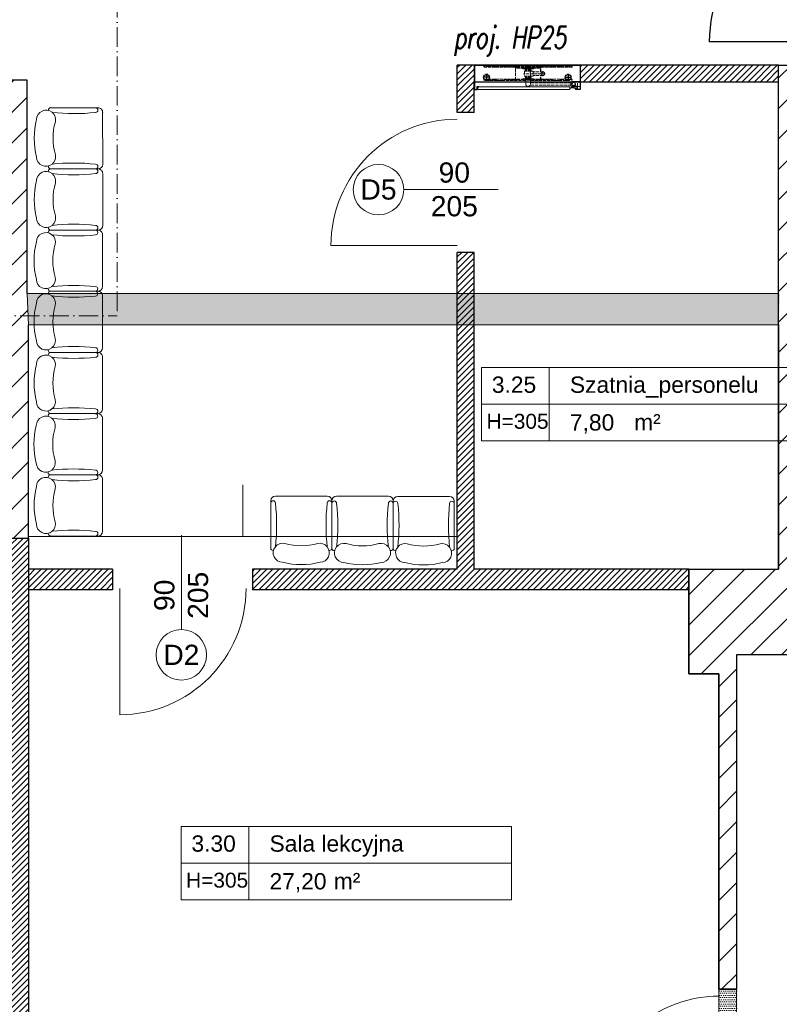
# Model space of a CAD drawing. Header units: millimetres. Extents: x 26866 to 1024070, y -428191 to 408885.
# Tile 38 of 248: x 202485 to 208075, y 248209 to 255453. Entities that reach past the tile are written whole.
import ezdxf

# ---------------------------------------------------------------- set-up
doc = ezdxf.new("R2010")
doc.units = ezdxf.units.MM
doc.header["$LTSCALE"] = 2
doc.linetypes.add('ACAD_ISO02W100', pattern=[15, 12, -3])
doc.linetypes.add('ACAD_ISO10W100', pattern=[18, 12, -3, 0, -3])
for name, color, linetype, lineweight in [('0_OPIS', 7, 'Continuous', 13), ('3DPLAN_A_DRZWI', 173, 'Continuous', 5), ('3DPLAN_A_TABELKA POMIESZCZEŃ', 7, 'Continuous', 0), ('A_6_STOLARKA_DRZWI', 6, 'Continuous', 0), ('A_STOL_OPIS', 55, 'Continuous', 5), ('A_TXT', 7, 'Continuous', 0), ('A_TXT_STOLARKA', 131, 'Continuous', 0), ('A_WYBURZENIA', 6, 'Continuous', 0), ('A_ZESTAWIENIE STOLARKI', 3, 'Continuous', 15), ('AW_CERAMIKA', 6, 'Continuous', 9), ('AW_WYM_WEW', 9, 'Continuous', 0), ('hydrant', 211, 'Continuous', 5), ('podcięcie', 211, 'Continuous', 20)]:
    doc.layers.add(name, color=color, linetype=linetype, lineweight=lineweight)
for name, color, linetype in [('3DPLAN_A_KRESKOWANIE 1', 253, 'Continuous'), ('3DPLAN_A_OPIS', 8, 'Continuous'), ('3DPLAN_A_POMIESZCZENIE NUMER', 100, 'Continuous'), ('3DPLAN_K_NOŚNA', 7, 'Continuous'), ('A_POMIESZCZENIE OPIS', 100, 'Continuous'), ('DEFAULT', 7, 'Continuous')]:
    doc.layers.add(name, color=color, linetype=linetype)
doc.styles.add('ARIAL', font='arial.ttf')
doc.styles.add('J-ROMANS', font='ROMANS.SHX', dxfattribs={"width": 0.7, "oblique": 10})
doc.styles.add('TABEL1', font='txt')
pattern_1 = [(0, (10794.5573, -19643.2417), (0.79375, 1.5875), [0, -1.5875])]
pattern_2 = [(45, (-708.4828, 5623.021), (-2.24506403, 2.24506403), [])]
pattern_3 = [(45, (29206.918, -39107.05), (-11.22532, 11.22532), [])]

# ---------------------------------------------------------------- blocks, each defined once
blk = doc.blocks.new('sillon 1')
for p, q in [((-0.331, -0.689), (-0.33, -0.178)), ((-0.305, -0.152), (-0.305, -0.152)), ((0.305, -0.152), (0.305, -0.152)), ((0.33, -0.178), (0.33, -0.689)), ((0.279, -0.739), (-0.28, -0.74))]:
    blk.add_line(p, q)
for centre, radius, start, end in [((0, -0.825), 0.825, 75.7655, 104.2656), ((-0.2, -0.128), 0.103, 91.5852, 282.6959), ((0.2, -0.128), 0.103, 257.3352, 88.4459), ((-0.305, -0.178), 0.0254, 90.0156, 180.0156), ((-2.455, -0.425), 2.188, 353.7526, 6.1565), ((0, -0.838), 0.635, 73.7554, 106.2758), ((2.454, -0.429), 2.188, 173.7526, 186.1565), ((0.305, -0.178), 0.0254, 0.0156, 90.0156), ((-0.305, -0.663), 0.0254, 180.0156, 0.0156), ((-0.28, -0.689), 0.0508, 180.0156, 270.0156), ((0.304, -0.663), 0.0254, 180.0156, 0.0156), ((0.279, -0.689), 0.0508, 270.0156, 0.0156)]:
    blk.add_arc(centre, radius, start, end)
blk = doc.blocks.new('hydrant')
at = {"color": 1, "linetype": 'ACAD_ISO02W100'}
for p, q in [((112.9, 580.5), (112.8, 580.5)), ((129.5, 586), (121.8, 578.2)), ((130.1, 584.7), (122.3, 577)), ((431.5, 586), (129.5, 586)), ((141, 584.7), (130.1, 584.7)), ((141, 584.7), (148.8, 577)), ((141.5, 586), (149.3, 578.2)), ((197.5, 586), (189.8, 578.2)), ((198.1, 584.7), (190.3, 577)), ((249.5, 584.7), (198.1, 584.7)), ((249.5, 584.7), (257.3, 577)), ((250, 586), (257.8, 578.2)), ((339, 586), (330, 578.2)), ((339, 584.3), (330.5, 577)), ((340, 582), (338.5, 582)), ((338.5, 482), (338.5, 582)), ((348, 578.2), (339, 586)), ((347.6, 577), (339, 584.3)), ((340, 482), (340, 582)), ((431.5, 586), (733.5, 586)), ((515, 578.2), (524, 586)), ((515.5, 577), (524, 584.3)), ((523, 541.2), (523, 582)), ((524.5, 582), (523, 582)), ((524, 586), (533, 578.2)), ((524, 584.3), (532.6, 577)), ((524.5, 541.2), (524.5, 582)), ((613, 586), (605.3, 578.2)), ((613.6, 584.7), (605.8, 577)), ((613.6, 584.7), (665, 584.7)), ((665, 584.7), (672.8, 577)), ((665.5, 586), (673.3, 578.2)), ((721.5, 586), (713.8, 578.2)), ((722.1, 584.7), (714.3, 577)), ((722.1, 584.7), (733, 584.7)), ((733, 584.7), (740.8, 577)), ((733.5, 586), (741.3, 578.2)), ((750.2, 580.5), (750.2, 580.5)), ((121.8, 578.2), (110, 578.2)), ((338.5, 577), (110, 577)), ((189.8, 578.2), (149.3, 578.2)), ((330, 578.2), (257.8, 578.2)), ((431.5, 577), (340, 577)), ((523, 571), (340, 571)), ((523, 569.5), (340, 569.5)), ((431.5, 578.2), (348, 578.2)), ((471, 569.5), (392, 569.5)), ((392, 565), (392, 569.5)), ((471, 565), (392, 565)), ((557.9, 528.2), (398.8, 528.2)), ((406, 545.2), (406, 511.2)), ((408.5, 546.7), (407.5, 546.7)), ((408.5, 509.7), (407.5, 509.7)), ((454.5, 509.7), (407.5, 509.7)), ((408, 565), (409, 561)), ((454.5, 546.7), (408, 546.7)), ((409, 577), (409, 578.2)), ((454, 561), (409, 561)), ((410, 554.2), (410.5, 554.7)), ((453, 554.2), (410, 554.2)), ((410, 548.2), (410, 554.2)), ((410, 508.2), (410, 502.2)), ((452.5, 571.5), (410.5, 571.5)), ((452.5, 554.7), (410.5, 554.7)), ((414.5, 554.7), (414.5, 561)), ((431.5, 578.2), (515, 578.2)), ((431.5, 577), (523, 577)), ((448.5, 554.7), (448.5, 561)), ((453, 554.2), (452.5, 554.7)), ((453, 548.2), (453, 554.2)), ((453, 508.2), (453, 502.2)), ((454, 577), (454, 578.2)), ((455, 565), (454, 561)), ((454.5, 546.7), (455.5, 546.7)), ((454.5, 509.7), (455.5, 509.7)), ((455, 546.7), (467.5, 546.7)), ((455.5, 509.7), (467.5, 509.7)), ((469, 545.2), (469, 511.2)), ((540.8, 541.2), (469, 541.2)), ((540.8, 515.2), (469, 515.2)), ((471, 565), (471, 569.5)), ((523, 482), (523, 515.2)), ((524.5, 577), (753, 577)), ((524.5, 482), (524.5, 515.2)), ((533, 578.2), (605.3, 578.2)), ((540.8, 546.4), (540.8, 510)), ((673.3, 578.2), (713.8, 578.2)), ((741.3, 578.2), (753, 578.2)), ((338.5, 487), (110, 487)), ((121.8, 485.7), (110, 485.7)), ((112.9, 483.5), (112.8, 483.5)), ((129.5, 478), (121.8, 485.7)), ((130.1, 479.2), (122.3, 487)), ((414, 478), (129.5, 478)), ((141, 479.2), (130.1, 479.2)), ((141, 479.2), (148.8, 487)), ((141.5, 478), (149.3, 485.7)), ((189.8, 485.7), (149.3, 485.7)), ((197.5, 478), (189.8, 485.7)), ((198.1, 479.2), (190.3, 487)), ((249.5, 479.2), (198.1, 479.2)), ((249.5, 479.2), (257.3, 487)), ((250, 478), (257.8, 485.7)), ((330, 485.7), (257.8, 485.7)), ((339, 478), (330, 485.7)), ((339, 479.6), (330.5, 487)), ((340, 482), (338.5, 482)), ((347.6, 487), (339, 479.6)), ((348, 485.7), (339, 478)), ((431.5, 487), (340, 487)), ((431.5, 485.7), (348, 485.7)), ((392, 491.5), (392, 487)), ((471, 491.5), (392, 491.5)), ((471, 487), (392, 487)), ((408, 491.5), (409, 495.5)), ((454, 495.5), (409, 495.5)), ((453, 502.2), (410, 502.2)), ((410, 502.2), (410.5, 501.7)), ((452.5, 501.7), (410.5, 501.7)), ((452.5, 485), (410.5, 485)), ((450.5, 485), (412.5, 485)), ((412.5, 483), (412.5, 485)), ((414, 452.5), (414, 481.5)), ((449, 481.5), (414, 481.5)), ((414.5, 498.3), (414.5, 501.7)), ((448.5, 498.3), (414.5, 498.3)), ((414.5, 495.5), (414.5, 496)), ((448.5, 496), (414.5, 496)), ((416.2, 496), (416.2, 498.3)), ((431.5, 487), (523, 487)), ((431.5, 485.7), (515, 485.7)), ((746.5, 443.5), (446.5, 443.5)), ((446.8, 496), (446.8, 498.3)), ((448.5, 498.3), (448.5, 501.7)), ((448.5, 495.5), (448.5, 496)), ((449, 452.5), (449, 481.5)), ((449, 478), (733.5, 478)), ((746.5, 461.5), (449, 461.5)), ((450.5, 483), (450.5, 485)), ((453, 502.2), (452.5, 501.7)), ((455, 491.5), (454, 495.5)), ((471, 491.5), (471, 487)), ((515, 485.7), (524, 478)), ((515.5, 487), (524, 479.6)), ((524.5, 482), (523, 482)), ((524, 479.6), (532.6, 487)), ((524, 478), (533, 485.7)), ((524.5, 487), (753, 487)), ((533, 485.7), (605.3, 485.7)), ((613, 478), (605.3, 485.7)), ((613.6, 479.2), (605.8, 487)), ((613.6, 479.2), (665, 479.2)), ((665, 479.2), (672.8, 487)), ((665.5, 478), (673.3, 485.7)), ((673.3, 485.7), (713.8, 485.7)), ((721.5, 478), (713.8, 485.7)), ((722.1, 479.2), (714.3, 487)), ((722.1, 479.2), (733, 479.2)), ((733, 479.2), (740.8, 487)), ((733.5, 478), (741.3, 485.7)), ((741.3, 485.7), (753, 485.7)), ((752.9, 471.5), (746.5, 466.2)), ((746.5, 438.7), (746.5, 466.2)), ((752.9, 433.5), (746.5, 438.7)), ((750.2, 483.5), (750.2, 483.5)), ((752.9, 471.5), (794.5, 471.5)), ((794.5, 471.5), (814.5, 471.5)), ((794.5, 433.5), (794.5, 471.5)), ((814.5, 433.5), (814.5, 471.5)), ((752.9, 433.5), (794.5, 433.5)), ((794.5, 433.5), (780, 433.5)), ((794.5, 433.5), (814.5, 433.5))]:
    blk.add_line(p, q, dxfattribs=at)
for p, q in [((60.9, 411.5), (60.9, 431.5)), ((738.9, 431.5), (60.9, 431.5)), ((738.9, 411.5), (60.9, 411.5)), ((738.9, 431.5), (738.9, 411.5)), ((741.3, 421.8), (738.9, 415.6)), ((742.7, 421.3), (738.9, 411.5)), ((771.7, 426), (747.4, 426)), ((771.7, 424.5), (747.4, 424.5)), ((775.4, 422.8), (780.5, 416.1)), ((776.6, 423.7), (781.7, 417)), ((789.4, 423.3), (790.9, 423.3)), ((789.4, 416.5), (789.4, 423.3)), ((790.9, 416.5), (790.9, 423.3))]:
    blk.add_line(p, q)
for centre, radius in [((540.8, 528.2), 13), ((766.5, 452.5), 14.9), ((766.5, 452.5), 10.8)]:
    blk.add_circle(centre, radius, dxfattribs=at)
for centre, radius, start, end in [((110, 580.5), 3.5, 12.24669, 270), ((110, 580.5), 2.25, 12.35533, 270), ((112.8, 581.1), 0.612, 192.35533, 270), ((112.9, 581.1), 0.612, 270, 12.24669), ((753, 580.5), 3.5, 270, 167.75331), ((750.2, 581.1), 0.612, 167.75331, 270), ((750.2, 581.1), 0.612, 270, 347.64467), ((753, 580.5), 2.25, 270, 167.64467), ((407.5, 545.2), 1.5, 90, 180), ((407.5, 511.2), 1.5, 180, 270), ((408.5, 548.2), 1.5, 270, 0), ((408.5, 508.2), 1.5, 0, 90), ((410.5, 570), 1.5, 90, 138.18969), ((469.4, 528.2), 23.1, 126.89221, 233.10779), ((452.5, 570), 1.5, 41.81031, 90), ((454.5, 548.2), 1.5, 180, 270), ((454.5, 508.2), 1.5, 90, 180), ((467.5, 545.2), 1.5, 0, 90), ((467.5, 511.2), 1.5, 270, 0), ((110, 483.5), 3.5, 90, 347.75331), ((110, 483.5), 2.25, 90, 347.64467), ((112.8, 482.8), 0.612, 90, 167.64467), ((112.9, 482.8), 0.612, 347.75331, 90), ((410.5, 486.5), 1.5, 210, 270), ((414, 483), 1.5, 180, 270), ((431.5, 452.5), 17.5, 180, 270), ((431.5, 452.5), 17.5, 270, 0), ((449, 483), 1.5, 270, 0), ((452.5, 486.5), 1.5, 270, 330), ((753, 483.5), 3.5, 192.24669, 90), ((750.2, 482.8), 0.612, 90, 192.24669), ((750.2, 482.8), 0.612, 12.35533, 90), ((753, 483.5), 2.25, 192.35533, 90)]:
    blk.add_arc(centre, radius, start, end, dxfattribs=at)
for centre, radius, start, end in [((747.4, 419.5), 6.5, 90, 158.96249), ((747.4, 419.5), 5, 90, 158.96249), ((771.7, 419.5), 6.5, 41.18593, 90), ((771.7, 419.5), 5, 41.18593, 90), ((776.5, 413.1), 5, 19.76904, 37.35808), ((785.9, 416.5), 5, 199.76904, 0), ((776.5, 413.1), 6.5, 19.76904, 37.35808), ((785.9, 416.5), 3.5, 199.76904, 0)]:
    blk.add_arc(centre, radius, start, end)
at = {"layer": 'DEFAULT', "linetype": 'ByBlock'}
for p, q in [((35.5, 591.5), (35.5, 411.5)), ((35.5, 591.5), (815.5, 591.5)), ((36.3, 590.7), (36.3, 412.3)), ((36.3, 590.7), (814.7, 590.7)), ((36.3, 590.7), (814.7, 590.7)), ((814.7, 590.7), (814.7, 412.3)), ((815.5, 591.5), (815.5, 411.5)), ((121.3, 527.6), (121.3, 516.6)), ((129.8, 527.6), (129.8, 516.6)), ((721.3, 527.6), (721.3, 516.6)), ((729.8, 527.6), (729.8, 516.6)), ((121.3, 475.3), (121.3, 486.3)), ((129.8, 475.3), (129.8, 486.3)), ((721.3, 475.3), (721.3, 486.3)), ((729.8, 475.3), (729.8, 486.3)), ((35.5, 411.5), (57.1, 411.5)), ((36.3, 412.3), (56.3, 412.3)), ((56.3, 433.1), (70.1, 433.1)), ((56.3, 412.3), (56.3, 433.1)), ((57.1, 432.3), (70.1, 432.3)), ((57.1, 411.5), (57.1, 432.3)), ((57.1, 411.5), (57.1, 432.3)), ((60.9, 411.5), (60.9, 431.5)), ((70.1, 432.3), (70.1, 433.1)), ((780.5, 432.5), (780.5, 433.5)), ((793.5, 432.5), (780.5, 432.5)), ((780.9, 432.3), (780.9, 433.1)), ((794.7, 433.1), (780.9, 433.1)), ((793.9, 432.3), (780.9, 432.3)), ((793.9, 411.5), (793.9, 432.3)), ((793.9, 411.5), (793.9, 432.3)), ((815.5, 411.5), (793.9, 411.5)), ((794.7, 412.3), (794.7, 433.1)), ((814.7, 412.3), (794.7, 412.3))]:
    blk.add_line(p, q, dxfattribs=at)
at = {"layer": 'DEFAULT', "color": 1, "linetype": 'ByBlock'}
for p, q in [((125.5, 525.9), (125.5, 477.1)), ((725.5, 525.9), (725.5, 477.1)), ((149.9, 501.5), (101.1, 501.5)), ((701.1, 501.5), (749.9, 501.5))]:
    blk.add_line(p, q, dxfattribs=at)
at = {"layer": 'DEFAULT', "color": 1, "linetype": 'ACAD_ISO02W100'}
blk.add_line((794.5, 433.5), (780.5, 433.5), dxfattribs=at)
at = {"layer": 'DEFAULT', "linetype": 'ByBlock'}
for centre in [(125.5, 501.5), (725.5, 501.5)]:
    blk.add_circle(centre, 21, dxfattribs=at)
blk = doc.blocks.new('tabelka dla tp')
at = {"layer": '3DPLAN_A_TABELKA POMIESZCZEŃ'}
for p, q in [((49.7, 54), (49.7, 0)), ((0, 27), (243.13, 27))]:
    blk.add_line(p, q, dxfattribs=at)
blk.add_lwpolyline([(0, 54), (243.13, 54), (243.13, 0), (0, 0)], close=True, dxfattribs=at)
at = {"layer": '3DPLAN_A_POMIESZCZENIE NUMER', "color": 7, "style": 'ARIAL'}
blk.add_attdef('NUMER', (2.23, 35.39), '', height=12, dxfattribs=at)
at = {"layer": 'A_POMIESZCZENIE OPIS', "insert": (112.2, 19.75), "char_height": 12, "width": 36.4122, "attachment_point": 1, "style": 'ARIAL'}
blk.add_mtext('{\\C7;m²}', dxfattribs=at)
at = {"layer": 'A_POMIESZCZENIE OPIS', "color": 7, "style": 'ARIAL'}
for tag, p in [('NAZWA', (51.73, 35.39)), ('POWIERZCHNIA', (51.06, 7.24))]:
    blk.add_attdef(tag, p, '', height=12, dxfattribs=at)
blk = doc.blocks.new('III pietrooosoo')
at = {"layer": '3DPLAN_A_KRESKOWANIE 1'}
h = blk.add_hatch(dxfattribs=at)
h.set_pattern_fill('ANSI31', color=256, scale=5, style=0)
h.set_pattern_definition(pattern_3)
h.paths.add_polyline_path([(26781.49, -39163.58), (26781.49, -38938.58), (26746.49, -38938.58), (26746.49, -39163.58)])
h.paths.add_polyline_path([(26746.49, -39423.63), (26776.05, -39423.63), (26776.05, -39388.27), (26746.49, -39388.27)])
h.paths.add_polyline_path([(26746.49, -38938.58), (26781.49, -38938.58), (26781.49, -39163.58), (26746.49, -39163.58)])
h.paths.add_polyline_path([(27368.97, -39343.08), (27368.97, -39410.08), (27375.97, -39410.08), (27375.97, -39403.08), (27410.97, -39403.08), (27410.97, -39383.75), (27409.39, -39383.75), (27410, -39383.99, -0.310329), (27410.42, -39384.6), (27410.42, -39387.03, -0.216272), (27410.19, -39387.52), (27409.53, -39388.03, -0.076898), (27409.35, -39388.12, 0.840818), (27409.47, -39388.8), (27410.15, -39388.8), (27410.15, -39388.95), (27409.47, -39388.95, -0.840818), (27409.3, -39387.98, 0.076898), (27409.44, -39387.91), (27410.1, -39387.4, 0.216272), (27410.27, -39387.03), (27410.27, -39384.6, 0.310329), (27409.95, -39384.13), (27408.97, -39383.75), (27408.97, -39315.95), (27410.97, -39315.95), (27410.97, -39109.08), (27396.97, -39109.08), (27396.97, -39304.08), (27326.97, -39304.08), (27326.97, -39321.08), (26829.97, -39321.08), (26829.97, -39251.08), (26809.49, -39251.08), (26809.49, -39321.08), (26781.49, -39321.08), (26781.49, -39387.08), (26810.97, -39387.08), (26810.97, -39343.08)])
h.paths.add_polyline_path([(28444.97, -38740.08), (28444.97, -38698.58), (28212, -38698.58), (28212, -38637.58), (28198.97, -38637.58), (28198.97, -38740.08)])
h.paths.add_polyline_path([(28624.46, -38658.58), (28601.97, -38658.58), (28601.97, -38698.58), (28559.97, -38698.58), (28559.97, -38740.08), (28624.46, -38740.08)])
h.paths.add_polyline_path([(28627.97, -38870.19), (28674.81, -38870.19), (28674.81, -38878.08), (28689.97, -38878.08), (28689.97, -38734.08), (28772.97, -38734.08), (28772.97, -38698.58), (28726.97, -38698.58), (28726.97, -38658.58), (28624.46, -38658.58), (28624.46, -38740.08), (28627.97, -38740.08)])
h.paths.add_polyline_path([(28674.81, -38878.08), (28674.81, -38870.19), (28627.97, -38870.19), (28627.97, -38897.19), (28648.97, -38897.19), (28648.97, -38878.08)])
h.paths.add_polyline_path([(28627.97, -38897.19), (28627.97, -38924.19), (28648.97, -38924.19), (28648.97, -38897.19)])
h.paths.add_polyline_path([(28648.97, -38924.19), (28627.97, -38924.19), (28627.97, -39029.08), (28204.97, -39029.08), (28204.97, -39046.08), (28245.97, -39046.08), (28245.97, -39098.08), (28618.97, -39098.08), (28618.97, -39148.34), (28648.97, -39148.34)])
h.paths.add_polyline_path([(28769.97, -39380.08), (28769.97, -39352.58), (28654.97, -39352.58), (28654.97, -39295.58), (28648.97, -39295.58), (28648.97, -39268.08), (28618.97, -39268.08), (28618.97, -39305.08), (28602.97, -39305.08), (28602.97, -39390.58), (28908.97, -39390.58), (28908.97, -39380.08)])
h.paths.add_polyline_path([(29254.97, -39636.08), (29254.97, -39479.08), (29253.97, -39456.08), (29253.97, -39299.08), (29205.97, -39299.08), (29205.97, -39365.08), (29137.97, -39365.08), (29137.97, -39390.58), (29242.97, -39390.58), (29242.97, -39525.58), (29129.97, -39525.58), (29129.97, -39588.58), (28896.97, -39588.58), (28896.97, -39613.08), (29204.97, -39613.08), (29204.97, -39636.08)])
h.paths.add_polyline_path([(28675.97, -39613.08), (28675.97, -39693.93), (28641.97, -39693.93), (28641.97, -39636.08), (28614.97, -39636.08), (28614.97, -39598.08), (28602.97, -39598.08), (28602.97, -39526.58), (28766.97, -39526.58), (28766.97, -39613.08)])
h.paths.add_polyline_path([(28575.62, -39665.5), (28722.88, -39665.5), (28722.88, -39699.91), (28575.62, -39699.91)], flags=9)
h.paths.add_polyline_path([(28641.97, -39693.93), (28641.97, -39906.08), (28675.97, -39906.08), (28675.97, -39693.93)])
h.paths.add_polyline_path([(29060.97, -38734.08), (29060.97, -38698.58), (28887.97, -38698.58), (28887.97, -38734.08)])
h.paths.add_polyline_path([(29348.97, -38734.08), (29348.97, -38698.58), (29324.97, -38698.58), (29324.97, -38658.58), (29199.97, -38658.58), (29199.97, -38698.58), (29175.97, -38698.58), (29175.97, -38734.08)])
h.paths.add_polyline_path([(29636.97, -38698.58), (29463.97, -38698.58), (29463.97, -38734.08), (29636.97, -38734.08)])
h.paths.add_polyline_path([(29924.97, -38734.08), (29924.97, -38698.58), (29901.97, -38698.58), (29901.97, -38658.58), (29776.97, -38658.58), (29776.97, -38698.58), (29751.97, -38698.58), (29751.97, -38734.08)])
h.paths.add_polyline_path([(30039.97, -38734.08), (30234.97, -38734.08), (30234.97, -38698.58), (30039.97, -38698.58)])
h.paths.add_polyline_path([(30524.97, -38734.08), (30524.97, -38698.58), (30502.97, -38698.58), (30502.97, -38658.58), (30377.97, -38658.58), (30377.97, -38698.58), (30349.97, -38698.58), (30349.97, -38734.08)])
h.paths.add_polyline_path([(30834.97, -38734.08), (30834.97, -38698.58), (30641.97, -38698.58), (30641.97, -38734.08)])
h.paths.add_polyline_path([(31048.97, -38768.58), (31550.97, -38768.58), (31550.97, -38841.08), (31594.97, -38841.08), (31594.97, -38734.08), (31625.97, -38734.08), (31625.97, -38698.58), (31098.97, -38698.58), (31098.97, -38658.58), (30973.97, -38658.58), (30973.97, -38698.58), (30948.97, -38698.58), (30948.97, -38734.08), (31048.97, -38734.08)])
h.paths.add_polyline_path([(31550.97, -39073.08), (31594.97, -39073.08), (31594.97, -39018.08), (31550.97, -39018.08)])
h.paths.add_polyline_path([(31550.97, -39378.08), (31594.97, -39378.08), (31594.97, -39250.08), (31550.97, -39250.08)])
h.paths.add_polyline_path([(31594.97, -39684.08), (31594.97, -39554.08), (31550.97, -39554.08), (31550.97, -39684.08)])
h.paths.add_polyline_path([(31594.97, -39915.08), (31594.97, -39860.08), (31550.97, -39860.08), (31550.97, -39915.08)])
h.paths.add_polyline_path([(31550.97, -40194.08), (30944.97, -40194.08), (30944.97, -40267.58), (30973.97, -40267.58), (30973.97, -40307.58), (31098.97, -40307.58), (31098.97, -40267.58), (31625.97, -40267.58), (31625.97, -40194.08), (31594.97, -40194.08), (31594.97, -40092.08), (31550.97, -40092.08), (31550.97, -40194.08)], is_closed=False)
h.paths.add_polyline_path([(30637.97, -40267.58), (30830.97, -40267.58), (30830.97, -40194.08), (30637.97, -40194.08)])
h.paths.add_polyline_path([(30345.97, -40194.08), (30345.97, -40267.58), (30369.97, -40267.58), (30369.97, -40307.58), (30494.97, -40307.58), (30494.97, -40267.58), (30520.97, -40267.58), (30520.97, -40194.08)])
h.paths.add_polyline_path([(30035.97, -40267.58), (30230.97, -40267.58), (30230.97, -40194.08), (30035.97, -40194.08)])
h.paths.add_polyline_path([(29775.97, -40161.08), (29762.97, -40161.08), (29762.97, -40198.08), (29741.97, -40198.08), (29741.97, -40267.58), (29768.97, -40267.58), (29768.97, -40307.58), (29893.97, -40307.58), (29893.97, -40267.58), (29920.97, -40267.58), (29920.97, -40194.08), (29775.97, -40194.08)])
h.paths.add_polyline_path([(29431.97, -40198.08), (29431.97, -40267.58), (29626.97, -40267.58), (29626.97, -40198.08)])
h.paths.add_polyline_path([(29140.97, -40198.08), (29140.97, -40267.58), (29161.97, -40267.58), (29161.97, -40307.58), (29286.97, -40307.58), (29286.97, -40267.58), (29316.97, -40267.58), (29316.97, -40198.08)])
h.paths.add_polyline_path([(28831.97, -40198.08), (28831.97, -40267.58), (29025.97, -40267.58), (29025.97, -40198.08)])
h.paths.add_polyline_path([(28541.97, -40267.58), (28570.97, -40267.58), (28570.97, -40307.58), (28695.97, -40307.58), (28695.97, -40267.58), (28716.97, -40267.58), (28716.97, -40198.08), (28597.43, -40198.08), (28597.12, -40198.34, -2.544085), (28595.08, -40198.08), (28541.97, -40198.08)])
h.paths.add_polyline_path([(28229.97, -40267.58), (28426.97, -40267.58), (28426.97, -40198.08), (28229.97, -40198.08)])
h.paths.add_polyline_path([(28026.62, -40155.72), (28026.62, -40307.58), (28070.97, -40307.58), (28070.97, -40267.58), (28114.97, -40267.58), (28114.97, -40198.08), (28037.97, -40198.08), (28037.97, -40155.72)])
h.paths.add_polyline_path([(28026.62, -40155.72), (27981.97, -40155.72), (27981.97, -40201.08), (27901.97, -40201.08), (27901.97, -40267.58), (27945.97, -40267.58), (27945.97, -40307.58), (28026.62, -40307.58)])
h.paths.add_polyline_path([(27916.97, -39798.79), (27920.06, -39798.79), (27920.06, -39852.79), (27916.97, -39852.79), (27916.97, -39912.08), (27981.97, -39912.08), (27981.97, -40155.72), (28026.62, -40155.72), (28026.62, -39747.08), (27916.97, -39747.08)])
h.paths.add_polyline_path([(28037.97, -39913.08), (28091.97, -39913.08), (28091.97, -39758.08), (28037.97, -39758.08), (28037.97, -39747.08), (28026.62, -39747.08), (28026.62, -40155.72), (28037.97, -40155.72)])
h.paths.add_polyline_path([(27950.97, -39566.08), (27950.97, -39590.08), (27956.97, -39590.08), (27956.97, -39657.08), (28026.62, -39657.08), (28026.62, -39566.08)])
h.paths.add_polyline_path([(28161.97, -39588.08), (28044.97, -39588.08), (28044.97, -39598.08), (28161.97, -39598.08)])
h.paths.add_polyline_path([(27590.97, -40201.08), (27590.97, -40267.58), (27726.97, -40267.58), (27726.97, -40201.08)])
h.paths.add_polyline_path([(26781.49, -40201.08), (26781.49, -40267.58), (27231.97, -40267.58), (27231.97, -40307.58), (27356.97, -40307.58), (27356.97, -40267.58), (27415.97, -40267.58), (27415.97, -40201.08)])
h.paths.add_polyline_path([(26809.49, -40155.72), (26809.49, -40201.08), (26864.97, -40201.08), (26864.97, -40155.72)])
h.paths.add_polyline_path([(26809.49, -40088.08), (26809.49, -40155.72), (26864.97, -40155.72), (26864.97, -40088.08)])
h.paths.add_polyline_path([(26809.49, -40085.08), (26809.49, -40088.08), (26864.97, -40088.08), (26864.97, -40085.08)])
h.paths.add_polyline_path([(26809.49, -39863.08), (26809.49, -39910.08), (26864.97, -39910.08), (26864.97, -39863.08)])
h.paths.add_polyline_path([(27408.97, -39315.57), (27408.97, -39313.41), (27410.97, -39313.49), (27409.05, -39313.49), (27409.05, -39315.49), (27410.97, -39315.57)], flags=16)
h.paths.add_polyline_path([(28819.95, -39558.91), (28843.99, -39558.91), (28843.99, -39578.91), (28819.95, -39578.91)], flags=24)
h.paths.add_polyline_path([(28614.3, -39470.41), (28614.3, -39446.75), (28634.3, -39446.75), (28634.3, -39470.41)], flags=24)
h.paths.add_polyline_path([(28699.15, -39459.32), (28892.58, -39459.32), (28892.58, -39432.32), (28699.15, -39432.32)])
h.paths.add_polyline_path([(28699.15, -39486.32), (28892.58, -39486.32), (28892.58, -39459.32), (28699.15, -39459.32)])
h.paths.add_polyline_path([(28699.15, -39432.32), (28892.58, -39432.32), (28892.58, -39486.32), (28699.15, -39486.32)])
h.paths.add_polyline_path([(31282.92, -38730.77), (31332.19, -38730.77), (31332.19, -38753), (31282.92, -38753)], flags=24)
h.paths.add_polyline_path([(31048.16, -38730.77), (31088.89, -38730.77), (31088.89, -38753), (31048.16, -38753)], flags=24)
h.paths.add_polyline_path([(31265.16, -38739.9, 1), (31262.75, -38738.09, 1)], flags=16)
h.paths.add_polyline_path([(28712.1, -39463.64), (28749.15, -39463.64), (28749.15, -39484.06), (28712.1, -39484.06)], flags=8)
h.paths.add_polyline_path([(28712.64, -39435.93), (28779.46, -39435.93), (28779.46, -39457.46), (28712.64, -39457.46)], flags=8)
h.paths.add_polyline_path([(28654.68, -39435.89), (28689.53, -39435.89), (28689.53, -39454.15), (28654.68, -39454.15)], flags=8)
h.paths.add_polyline_path([(28758.66, -39460.57), (28782.82, -39460.57), (28782.82, -39484.57), (28758.66, -39484.57)], flags=8)
h.paths.add_polyline_path([(28699.15, -39460.89), (28699.15, -39483.13), (28699.62, -39483.13), (28699.62, -39460.89)], flags=8)
h = blk.add_hatch(dxfattribs=at)
h.set_pattern_fill('ANSI31', color=256, scale=5, style=0)
h.set_pattern_definition(pattern_3)
h.paths.add_polyline_path([(29831.56, -39529.08), (29831.56, -39564.6), (29806.97, -39564.6), (29806.97, -39659.08), (29740.97, -39659.08), (29740.97, -39736.08), (29762.97, -39736.08), (29762.97, -39968.08), (29775.97, -39968.08), (29775.97, -39722.08), (29934.97, -39722.08), (29934.97, -39653.08), (29870.97, -39653.08), (29870.97, -39529.08), (29831.56, -39529.08)], is_closed=False)
h.paths.add_polyline_path([(29831.56, -39564.6), (29831.56, -39537.6), (29806.97, -39537.6), (29806.97, -39564.6), (29831.56, -39564.6)], is_closed=False)
h.paths.add_polyline_path([(29831.56, -39537.6), (29831.56, -39529.08), (29816.97, -39529.08), (29816.97, -39510.6), (29806.97, -39510.6), (29806.97, -39537.6), (29831.56, -39537.6)], is_closed=False)
h.paths.add_polyline_path([(29870.97, -39288.08), (29806.97, -39288.08), (29806.97, -39510.6), (29816.97, -39510.6), (29816.97, -39396.08), (29870.97, -39396.08), (29870.97, -39288.08)], is_closed=False)
h.paths.add_polyline_path([(30468.97, -39528.08), (30406.97, -39528.08), (30406.97, -39637.08), (30468.97, -39637.08), (30468.97, -39528.08)], is_closed=False)
h.paths.add_polyline_path([(31056.97, -39571.08), (31006.97, -39571.08), (31006.97, -39626.08), (31056.97, -39626.08), (31056.97, -39571.08)], is_closed=False)
h.paths.add_polyline_path([(31006.97, -39302.08), (31006.97, -39356.08), (31056.97, -39356.08), (31056.97, -39302.08), (31006.97, -39302.08)], is_closed=False)
at = {"layer": '3DPLAN_A_OPIS', "lineweight": 0, "transparency": 33554687}
h = blk.add_hatch(dxfattribs=at)
h.set_pattern_fill('ANSI31', color=1)
h.set_pattern_definition(pattern_2)
h.paths.add_polyline_path([(31040.47, -39540.09), (31025.97, -39540.09), (31025.97, -39571.08), (31040.47, -39571.08), (31040.47, -39540.09)], is_closed=False)
h.paths.add_polyline_path([(31025.97, -39356.08), (31025.97, -39437.09), (31040.47, -39437.09), (31040.47, -39356.08), (31025.97, -39356.08)], is_closed=False)
h.paths.add_polyline_path([(31025.97, -39276.02), (31025.97, -39302.08), (31040.47, -39302.08), (31040.47, -39276.02), (31025.97, -39276.02)], is_closed=False)
h.paths.add_polyline_path([(30899.46, -39133.34), (30899.46, -39148.34), (31025.47, -39148.34), (31025.47, -39173.02), (31040.47, -39173.02), (31040.47, -38911.08), (31025.47, -38911.08), (31025.47, -39133.34), (30899.46, -39133.34)], is_closed=False)
h.paths.add_polyline_path([(31031.51, -38983.4), (31047.93, -38983.4), (31047.93, -39003.4), (31031.51, -39003.4)], flags=9)
h.paths.add_polyline_path([(31031.51, -39079.16), (31047.93, -39079.16), (31047.93, -39099.16), (31031.51, -39099.16)], flags=9)
h.paths.add_polyline_path([(31040.47, -38911.08), (31040.47, -38842.38), (31025.47, -38842.38), (31025.47, -38911.08), (31040.47, -38911.08)], is_closed=False)
h.paths.add_polyline_path([(31025.47, -38842.38), (31040.47, -38842.38), (31040.47, -38777.72), (31025.47, -38777.72), (31025.47, -38842.38)], is_closed=False)
h.paths.add_polyline_path([(31040.47, -38777.72), (31040.47, -38734.08), (31025.47, -38734.08), (31025.47, -38777.72), (31040.47, -38777.72)], is_closed=False)
h.paths.add_polyline_path([(30751.44, -38768.58), (30751.44, -38734.08), (30736.44, -38734.08), (30736.44, -38768.58), (30751.44, -38768.58)], is_closed=False)
h.paths.add_polyline_path([(30736.44, -39133.34), (30617.47, -39133.34), (30617.47, -39148.34), (30796.46, -39148.34), (30796.46, -39133.34), (30751.44, -39133.34), (30751.44, -38768.58), (30736.44, -38768.58), (30736.44, -39133.34)], is_closed=False)
h.paths.add_polyline_path([(30359.46, -39133.34), (30359.46, -39148.34), (30514.47, -39148.34), (30514.47, -39133.34), (30444.47, -39133.34), (30444.47, -38911.08), (30429.47, -38911.08), (30429.47, -39133.34), (30359.46, -39133.34)], is_closed=False)
h.paths.add_polyline_path([(30429.47, -38911.08), (30444.47, -38911.08), (30444.47, -38851.08), (30429.47, -38851.08), (30429.47, -38911.08)], is_closed=False)
h.paths.add_polyline_path([(30444.47, -38777.72), (30429.47, -38777.72), (30429.47, -38842.38), (30444.47, -38842.38), (30444.47, -38777.72)], is_closed=False)
h.paths.add_polyline_path([(30429.47, -38734.08), (30429.47, -38777.72), (30444.47, -38777.72), (30444.47, -38734.08), (30429.47, -38734.08)], is_closed=False)
h.paths.add_polyline_path([(30177.51, -38734.08), (30162.51, -38734.08), (30162.51, -38768.58), (30177.51, -38768.58), (30177.51, -38734.08)], is_closed=False)
h.paths.add_polyline_path([(30162.51, -38862.1), (30177.51, -38862.1), (30177.51, -38768.58), (30162.51, -38768.58), (30162.51, -38862.1)], is_closed=False)
h.paths.add_polyline_path([(30162.51, -39133.34), (30071.47, -39133.34), (30071.47, -39148.34), (30256.46, -39148.34), (30256.46, -39133.34), (30177.51, -39133.34), (30177.51, -39005.38), (30162.51, -39005.38), (30162.51, -39133.34)], is_closed=False)
h.paths.add_polyline_path([(29898.47, -38734.08), (29883.47, -38734.08), (29883.47, -38768.58), (29898.47, -38768.58), (29898.47, -38734.08)], is_closed=False)
h.paths.add_polyline_path([(29898.47, -38851.08), (29898.47, -38768.58), (29883.47, -38768.58), (29883.47, -38851.08), (29898.47, -38851.08)], is_closed=False)
h.paths.add_polyline_path([(29744.51, -39133.34), (29744.51, -39148.34), (29858.97, -39148.34), (29858.97, -39163.08), (29870.97, -39163.08), (29870.97, -39148.34), (29968.47, -39148.34), (29968.47, -39133.34), (29898.47, -39133.34), (29898.47, -38851.08), (29883.47, -38851.08), (29883.47, -39133.34), (29744.51, -39133.34)], is_closed=False)
h.paths.add_polyline_path([(29501.43, -39133.34), (29501.43, -39148.34), (29641.51, -39148.34), (29641.51, -39133.34), (29596.47, -39133.34), (29596.47, -38851.08), (29581.47, -38851.08), (29581.47, -39133.34), (29501.43, -39133.34)], is_closed=False)
h.paths.add_polyline_path([(29596.47, -38851.08), (29596.47, -38768.58), (29581.47, -38768.58), (29581.47, -38851.08), (29596.47, -38851.08)], is_closed=False)
h.paths.add_polyline_path([(29581.47, -38768.58), (29596.47, -38768.58), (29596.47, -38734.08), (29581.47, -38734.08), (29581.47, -38768.58)], is_closed=False)
h.paths.add_polyline_path([(29294.47, -38734.08), (29279.47, -38734.08), (29279.47, -38768.58), (29294.47, -38768.58), (29294.47, -38734.08)], is_closed=False)
h.paths.add_polyline_path([(29294.47, -38851.08), (29294.47, -38768.58), (29279.47, -38768.58), (29279.47, -38851.08), (29294.47, -38851.08)], is_closed=False)
h.paths.add_polyline_path([(28912.42, -39133.34), (28912.42, -39148.34), (29086.43, -39148.34), (29086.43, -39133.34), (28992.47, -39133.34), (28992.47, -39005.38), (28977.47, -39005.38), (28977.47, -39133.34), (28912.42, -39133.34)], is_closed=False)
h.paths.add_polyline_path([(28992.47, -38851.08), (28992.47, -38768.58), (28977.47, -38768.58), (28977.47, -38851.08), (28992.47, -38851.08)], is_closed=False)
h.paths.add_polyline_path([(28992.47, -38734.08), (28977.47, -38734.08), (28977.47, -38768.58), (28992.47, -38768.58), (28992.47, -38734.08)], is_closed=False)
h.paths.add_polyline_path([(28992.47, -38862.1), (28992.47, -38851.08), (28977.47, -38851.08), (28977.47, -38862.1), (28992.47, -38862.1)], is_closed=False)
h.paths.add_polyline_path([(28648.97, -39148.34), (28809.42, -39148.34), (28809.42, -39133.34), (28648.97, -39133.34), (28648.97, -39148.34)], is_closed=False)
h.paths.add_polyline_path([(31030.4, -38739.9, 1), (31027.99, -38738.09, 1), (31030.4, -38739.9, 1)], is_closed=False, flags=16)
h.paths.add_polyline_path([(30742.48, -39079.16), (30758.91, -39079.16), (30758.91, -39099.16), (30742.48, -39099.16)], flags=24)
h.paths.add_polyline_path([(30435.51, -39079.16), (30451.93, -39079.16), (30451.93, -39099.16), (30435.51, -39099.16)], flags=24)
h.paths.add_polyline_path([(30435.51, -39008.4), (30451.93, -39008.4), (30451.93, -39028.4), (30435.51, -39028.4)], flags=24)
h.paths.add_polyline_path([(29889.51, -39079.16), (29905.93, -39079.16), (29905.93, -39099.16), (29889.51, -39099.16)], flags=24)
h.paths.add_polyline_path([(29587.51, -39079.16), (29603.93, -39079.16), (29603.93, -39099.16), (29587.51, -39099.16)], flags=24)
h.paths.add_polyline_path([(28983.51, -39079.16), (28999.93, -39079.16), (28999.93, -39099.16), (28983.51, -39099.16)], flags=24)
h = blk.add_hatch(dxfattribs=at)
h.set_pattern_fill('ANSI31', color=1)
h.set_pattern_definition(pattern_2)
h.paths.add_polyline_path([(29654.13, -39300.58), (29654.73, -39300.08), (29660.9, -39300.08), (29660.9, -39300.58)])
h.paths.add_polyline_path([(29583, -39300.58), (29583.08, -39300.58), (29583.08, -39288.16), (29660.92, -39288.16), (29660.92, -39300.58), (29806.97, -39300.58), (29806.97, -39288.08), (29570.5, -39288.08), (29570.5, -39322.89), (29583, -39322.89)])
h.paths.add_polyline_path([(29570.5, -39425.89), (29570.5, -39456.08), (29583, -39456.08), (29583, -39425.89)])
h.paths.add_polyline_path([(29570.5, -39456.08), (29570.5, -39479.08), (29583, -39479.08), (29583, -39456.08)])
h.paths.add_polyline_path([(29583, -39479.08), (29570.5, -39479.08), (29570.5, -39659.08), (29419.88, -39659.08), (29419.88, -39674.08), (29740.97, -39674.08), (29740.97, -39659.08), (29583, -39659.08)])
h.paths.add_polyline_path([(29254.97, -39674.08), (29316.88, -39674.08), (29316.88, -39659.08), (29254.97, -39659.08)])
h = blk.add_hatch(dxfattribs=at)
h.set_pattern_fill('ANSI31', color=1)
h.set_pattern_definition(pattern_2)
h.paths.add_polyline_path([(28962.44, -39613.2), (28962.44, -39976.76), (28977.43, -39976.63), (28977.43, -39613.08), (28962.44, -39613.2)], is_closed=False)
h.paths.add_polyline_path([(28962.44, -40088.08), (28962.44, -40198.08), (28977.43, -40198.08), (28977.43, -40088.08), (28962.44, -40088.08)], is_closed=False)
h.paths.add_polyline_path([(28977.43, -40079.63), (28962.44, -40079.63), (28962.44, -40088.08), (28977.43, -40088.08), (28977.43, -40079.63)], is_closed=False)
h.paths.add_polyline_path([(29254.97, -39636.08), (29242.47, -39636.08), (29242.47, -40088.08), (29254.97, -40088.08), (29254.97, -39636.08)], is_closed=False)
h.paths.add_polyline_path([(29242.47, -40198.08), (29254.97, -40198.08), (29254.97, -40088.08), (29242.47, -40088.08), (29242.47, -40198.08)], is_closed=False)
at = {"layer": 'A_WYBURZENIA', "transparency": 33554687}
h = blk.add_hatch(dxfattribs=at)
h.set_pattern_fill('DOTS', color=256)
h.set_pattern_definition(pattern_1)
h.paths.add_polyline_path([(29581.4, -39479.08), (29806.97, -39479.08), (29807.97, -39456.08), (29581.4, -39456.08), (29581.4, -39479.08)], is_closed=False)
h.paths.add_polyline_path([(29569.4, -39479.08), (29581.4, -39479.08), (29581.4, -39456.08), (29569.4, -39456.08), (29569.4, -39479.08)], is_closed=False)
h.paths.add_polyline_path([(29309.47, -39479.08), (29569.4, -39479.08), (29569.4, -39456.08), (29308.91, -39456.08, -0.144411), (29309.46, -39457.96), (29309.47, -39479.08)], is_closed=False)
h.paths.add_polyline_path([(29308.91, -39456.08), (29305.99, -39456.08, -0.439637), (29304.27, -39457.96, -0.053697), (29272.32, -39457.97, -0.279552), (29274.64, -39464.86, 0.083254), (29272.96, -39479.08), (29309.47, -39479.08), (29309.46, -39457.96, 0.144411), (29308.91, -39456.08)], is_closed=False)
h.paths.add_polyline_path([(29272.96, -39479.08, -0.083254), (29274.64, -39464.86, 1.101983), (29260.78, -39463.13, 0.0716), (29259.09, -39479.08), (29272.96, -39479.08)], is_closed=False)
h.paths.add_polyline_path([(29272.32, -39457.97, 0.053697), (29304.27, -39457.96, 0.439637), (29305.99, -39456.08), (29253.97, -39456.08), (29254.97, -39479.08), (29259.09, -39479.08, -0.0716), (29260.78, -39463.13, -0.62874), (29272.32, -39457.97)], is_closed=False)
h = blk.add_hatch(dxfattribs=at)
h.set_pattern_fill('DOTS', color=256)
h.set_pattern_definition(pattern_1)
h.paths.add_polyline_path([(29775.97, -39968.08), (29762.97, -39968.08), (29762.97, -40024.89), (29775.97, -40024.89), (29775.97, -39968.08)], is_closed=False)
h.paths.add_polyline_path([(29744.06, -40004.62), (29778.73, -40004.62), (29778.73, -40044.66), (29744.06, -40044.66)], flags=9)
h.paths.add_polyline_path([(29762.97, -40071.08), (29775.97, -40071.08), (29775.97, -40024.89), (29762.97, -40024.89), (29762.97, -40071.08)], is_closed=False)
at = {"layer": '3DPLAN_A_DRZWI'}
blk.add_line((29322.08, -39673.08), (29322.08, -39766.08), dxfattribs=at)
blk.add_arc((29322.08, -39673.08), 93, 270, 0, dxfattribs=at)
at = {"layer": '3DPLAN_A_OPIS', "color": 1, "lineweight": 30}
for p, q in [((29806.97, -39288.08), (29570.5, -39288.08)), ((29570.5, -39322.89), (29570.5, -39288.08)), ((29806.97, -39300.58), (29583, -39300.58)), ((29583, -39322.89), (29583, -39300.58)), ((29583, -39322.89), (29570.5, -39322.89)), ((29583, -39425.89), (29570.5, -39425.89)), ((29570.5, -39659.08), (29570.5, -39425.89)), ((29583, -39659.08), (29583, -39425.89)), ((29254.97, -39636.08), (29254.97, -40198.08)), ((29316.88, -39659.08), (29254.97, -39659.08)), ((29316.88, -39659.08), (29316.88, -39674.08)), ((29570.5, -39659.08), (29419.88, -39659.08)), ((29419.88, -39659.08), (29419.88, -39674.08)), ((29740.97, -39659.08), (29583, -39659.08)), ((29316.88, -39674.08), (29254.97, -39674.08)), ((29740.97, -39674.08), (29419.88, -39674.08))]:
    blk.add_line(p, q, dxfattribs=at)
at = {"layer": '3DPLAN_K_NOŚNA'}
for p, q in [((29253.97, -39299.08), (29205.97, -39299.08)), ((29253.97, -39456.08), (29253.97, -39299.08)), ((29254.97, -39636.08), (29254.97, -39479.08)), ((29806.97, -39479.08), (29806.97, -39659.08)), ((29204.97, -39636.08), (29254.97, -39636.08)), ((29740.97, -39659.08), (29740.97, -39736.08)), ((29740.97, -39659.08), (29806.97, -39659.08)), ((29934.97, -39722.08), (29775.97, -39722.08)), ((29775.97, -39722.08), (29775.97, -39968.08)), ((29740.97, -39736.08), (29762.97, -39736.08)), ((29762.97, -39736.08), (29762.97, -39968.08)), ((29762.97, -39968.08), (29775.97, -39968.08))]:
    blk.add_line(p, q, dxfattribs=at)
blk.add_lwpolyline([(29740.97, -39659.08), (29806.97, -39659.08), (29806.97, -39479.08), (29806.97, -39288.08), (29870.97, -39288.08), (29870.97, -39396.08), (29816.97, -39396.08), (29816.97, -39529.08), (29870.97, -39529.08), (29870.97, -39653.08), (29934.97, -39653.08), (29934.97, -39722.08), (29775.97, -39722.08), (29775.97, -39968.08), (29762.97, -39968.08), (29762.97, -39736.08), (29740.97, -39736.08), (29740.97, -39659.08)], dxfattribs=at)
at = {"layer": 'A_6_STOLARKA_DRZWI'}
blk.add_line((29570.5, -39420.89), (29477.5, -39420.89), dxfattribs=at)
for centre in [(29570.5, -39420.89), (29763.47, -40066.08)]:
    blk.add_arc(centre, 93, 90, 180, dxfattribs=at)
at = {"layer": 'A_STOL_OPIS'}
for p, q in [((29600.54, -39379.7), (29531.09, -39379.7)), ((29367.47, -39633.99), (29367.47, -39703.43))]:
    blk.add_line(p, q, dxfattribs=at)
at = {"layer": 'A_TXT', "linetype": 'ACAD_ISO10W100', "ltscale": 0.6}
for p in [(29320.12, -38395.86), (28189.82, -39472.47)]:
    blk.add_line(p, (29320.12, -39472.47), dxfattribs=at)
at = {"layer": 'A_TXT', "color": 1, "lineweight": 30}
blk.add_line((29858.97, -39271.08), (29755.97, -39271.08), dxfattribs=at)
blk.add_arc((29858.97, -39271.08), 103, 90, 180, dxfattribs=at)
at = {"layer": 'A_TXT_STOLARKA'}
blk.add_line((29537.81, -39379.7), (29592.98, -39379.7), dxfattribs=at)
at = {"layer": 'A_WYBURZENIA', "transparency": 33554687}
for p, q in [((29806.97, -39456.08), (29253.97, -39456.08)), ((29254.97, -39479.08), (29806.97, -39479.08))]:
    blk.add_line(p, q, dxfattribs=at)
blk.add_lwpolyline([(29762.97, -40071.08), (29775.97, -40071.08), (29775.97, -39968.08), (29762.97, -39968.08)], close=True, dxfattribs=at)
at = {"layer": 'A_ZESTAWIENIE STOLARKI', "ltscale": 0.25}
for centre in [(29512.52, -39379.7), (29367.47, -39722.01)]:
    blk.add_circle(centre, 18.58, dxfattribs=at)
at = {"layer": 'AW_CERAMIKA'}
for p, q in [((29253.97, -39456.08), (29254.97, -39479.08)), ((29806.97, -39456.08), (29806.97, -39479.08))]:
    blk.add_line(p, q, dxfattribs=at)
at = {"layer": '3DPLAN_A_TABELKA POMIESZCZEŃ', "ltscale": 0.5}
ref = blk.add_blockref('tabelka dla tp', (29588.43, -39564.6), dxfattribs=at)
ref.add_attrib('NUMER', '3.25', (29595.95, -39529.22), dxfattribs={"layer": '3DPLAN_A_POMIESZCZENIE NUMER', "color": 0, "height": 12, "style": 'ARIAL'})
ref.add_attrib('NAZWA', 'Szatnia_personelu', (29653.38, -39529.22), dxfattribs={"layer": 'A_POMIESZCZENIE OPIS', "color": 0, "height": 12, "style": 'ARIAL'})
ref.add_attrib('POWIERZCHNIA', '7,80', (29653.38, -39556.97), dxfattribs={"layer": 'A_POMIESZCZENIE OPIS', "color": 0, "height": 12, "style": 'ARIAL'})
ref = blk.add_blockref('tabelka dla tp', (29367.37, -39902.22), dxfattribs=at)
ref.add_attrib('NUMER', '3.30', (29374.89, -39866.84), dxfattribs={"layer": '3DPLAN_A_POMIESZCZENIE NUMER', "color": 0, "height": 12, "style": 'ARIAL'})
ref.add_attrib('NAZWA', 'Sala lekcyjna', (29432.32, -39866.84), dxfattribs={"layer": 'A_POMIESZCZENIE OPIS', "color": 0, "height": 12, "style": 'ARIAL'})
ref.add_attrib('POWIERZCHNIA', '27,20', (29432.32, -39894.59), dxfattribs={"layer": 'A_POMIESZCZENIE OPIS', "color": 0, "height": 12, "style": 'ARIAL'})
at = {"layer": 'AW_WYM_WEW', "color": 7, "ltscale": 0.5, "xscale": 68.17499999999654, "yscale": 68.17499999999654, "zscale": 68.17499999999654}
for p, rotation in [((29259.15, -39341.92), 90.00000000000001), ((29259.16, -39386.94), 90.00000000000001), ((29259.03, -39431.96), 90.00000000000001), ((29259.05, -39476.99), 90.00000000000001), ((29259.07, -39522.01), 90.00000000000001), ((29258.94, -39567.03), 90.00000000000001), ((29259.07, -39612.05), 90.00000000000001), ((29455.7, -39655.6), 180), ((29500.72, -39655.73), 180), ((29545.74, -39655.86), 180)]:
    blk.add_blockref('sillon 1', p, dxfattribs=dict(at, rotation=rotation))
at = {"layer": 'hydrant', "ltscale": 169.333333, "xscale": 0.09999999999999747, "yscale": 0.09999999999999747, "zscale": 0.09999999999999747}
blk.add_blockref('hydrant', (29579.45, -39347.23), dxfattribs=at)
at = {"layer": '3DPLAN_A_OPIS', "color": 1, "lineweight": 30, "style": 'ARIAL'}
blk.add_attdef('31,21M2', (31149.87, -39031.42), '', height=12, dxfattribs=at)
at = {"layer": '3DPLAN_A_TABELKA POMIESZCZEŃ', "color": 7, "ltscale": 0.5, "char_height": 11, "width": 59.2068, "attachment_point": 1, "style": 'ARIAL'}
for insert in [(29591.97, -39544.67), (29370.91, -39882.29)]:
    blk.add_mtext('H=305', dxfattribs=dict(at, insert=insert))
at = {"layer": '3DPLAN_A_TABELKA POMIESZCZEŃ', "ltscale": 0.5, "style": 'ARIAL'}
blk.add_attdef('REJESTRACJA', (28148.53, -39789.87), '', height=12, dxfattribs=at)
at = {"layer": 'A_STOL_OPIS', "ltscale": 0.2, "insert": (29539.15, -39359.69), "char_height": 14.872, "attachment_point": 1, "style": 'TABEL1'}
blk.add_mtext_dynamic_manual_height_columns('\\pxqc;{\\fArial|b0|i0|c238|p34;90\\P205}', width=58.3206, gutter_width=80, heights=[0], dxfattribs=at)
at = {"layer": 'A_STOL_OPIS', "ltscale": 0.2, "insert": (29347.45, -39707.37), "char_height": 14.872, "attachment_point": 1, "rotation": 90, "style": 'TABEL1'}
blk.add_mtext_dynamic_manual_height_columns('\\pxqc;{\\fArial|b0|i0|c238|p34;90\\P205}', width=58.3206, gutter_width=80, heights=[0], dxfattribs=at)
at = {"layer": 'A_TXT', "color": 1, "lineweight": 30, "insert": (29609.15, -39270.37), "char_height": 16.2, "width": 120.0786, "attachment_point": 5, "style": 'J-ROMANS'}
blk.add_mtext('proj. HP25', dxfattribs=at)
at = {"layer": 'A_ZESTAWIENIE STOLARKI', "ltscale": 0.2, "char_height": 14.872, "attachment_point": 5, "style": 'TABEL1'}
for s, insert in [('{\\fArial|b0|i0|c238|p34;D5}', (29512.52, -39379.7)), ('{\\fArial|b0|i0|c238|p34;D2}', (29367.47, -39722.01))]:
    blk.add_mtext_dynamic_manual_height_columns(s, width=58.3206, gutter_width=80, heights=[0], dxfattribs=dict(at, insert=insert))

msp = doc.modelspace()

# ---------------------------------------------------------------- linework, layer by layer
at = {"layer": 'podcięcie'}
for p, q in [((204127.3, 251650), (204127.3, 252030)), ((205705, 251650), (202549.7, 251650))]:
    msp.add_line(p, q, dxfattribs=at)

# ---------------------------------------------------------------- block references
at = {"layer": '0_OPIS', "xscale": 10, "yscale": 10, "zscale": 10}
msp.add_blockref('III pietrooosoo', (-90000, 648000), dxfattribs=at)

doc.saveas('drawing.dxf')
